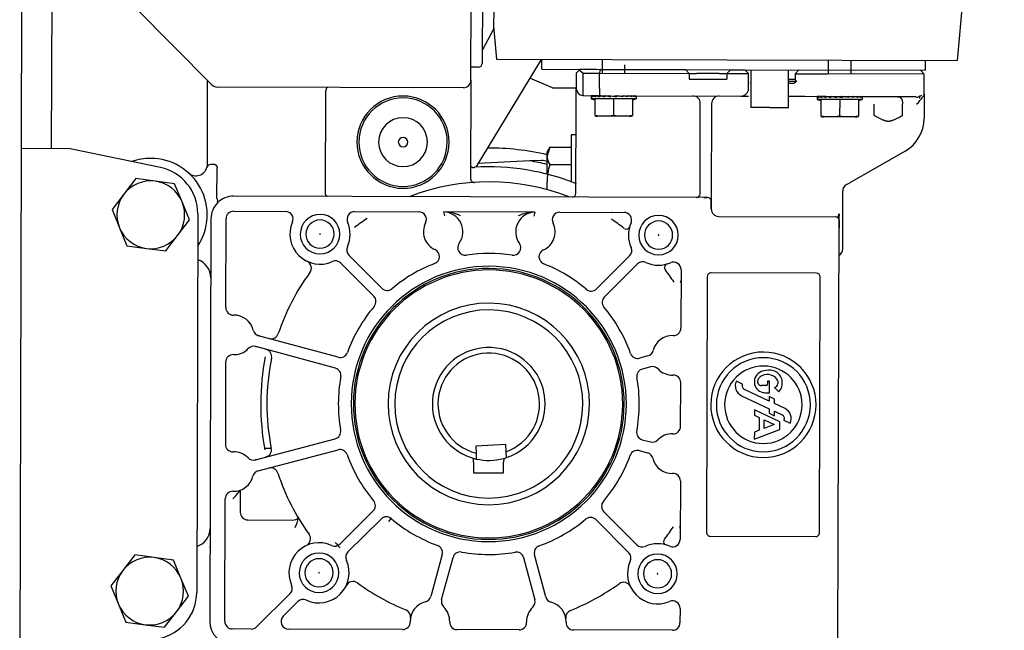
# Model space of a CAD drawing. Header units: centimetres. Extents: x 0 to 55409, y -2708 to 14680.
# Tile 201 of 215: x 53626 to 53652, y 4533 to 4550. Entities that reach past the tile are written whole.
import ezdxf

# ---------------------------------------------------------------- set-up
doc = ezdxf.new("R2010")
doc.units = ezdxf.units.CM
doc.header["$LTSCALE"] = 0.01
doc.layers.add('A-konstrukcja', color=7, linetype='Continuous')

# ---------------------------------------------------------------- blocks, each defined once
blk = doc.blocks.new('A$7E8814B2933187')
at = {"color": 7, "linetype": 'Continuous'}
for p, q in [((366.865, -224.999), (231.866, -224.601)), ((366.827, -237.999), (366.865, -224.999)), ((447.865, -225.237), (366.865, -224.999)), ((447.842, -233.237), (366.842, -232.999)), ((361.811, -262.005), (366.827, -237.999)), ((245.828, -250.835), (241.025, -252.819)), ((250.63, -248.85), (245.828, -250.835)), ((254.75, -252.017), (250.63, -248.85)), ((345.827, -251.129), (341.025, -253.113)), ((350.63, -249.145), (345.827, -251.129)), ((354.749, -252.312), (350.63, -249.145)), ((241.025, -252.819), (240.342, -257.97)), ((258.869, -255.184), (254.75, -252.017)), ((341.025, -253.113), (340.342, -258.264)), ((358.869, -255.479), (354.749, -252.312)), ((258.186, -260.335), (258.869, -255.184)), ((358.186, -260.63), (358.869, -255.479)), ((404.448, -255.195), (383.802, -275.72)), ((240.342, -257.97), (239.66, -263.121)), ((340.342, -258.264), (339.659, -263.415)), ((257.503, -265.487), (258.186, -260.335)), ((357.503, -265.781), (358.186, -260.63)), ((239.66, -263.121), (243.779, -266.288)), ((339.659, -263.415), (343.779, -266.582)), ((243.779, -266.288), (247.899, -269.455)), ((252.701, -267.471), (257.503, -265.487)), ((343.779, -266.582), (347.898, -269.749)), ((352.701, -267.765), (357.503, -265.781)), ((247.899, -269.455), (252.701, -267.471)), ((347.898, -269.749), (352.701, -267.765)), ((349.538, -271.948), (248.916, -271.652)), ((362.124, -274.485), (384.977, -274.552)), ((348.217, -275.444), (241.217, -275.13)), ((260.977, -275.071), (260.977, -275.188)), ((336.986, -275.411), (336.986, -275.393)), ((353.639, -277.038), (361.629, -277.061)), ((362.63, -276.486), (362.634, -275.359)), ((383.02, -342.547), (383.212, -277.132)), ((241.206, -279.13), (273.806, -279.226)), ((310.113, -279.332), (288.298, -279.268)), ((324.605, -279.375), (348.205, -279.444)), ((239.185, -286.174), (239.2, -281.124)), ((350.199, -281.45), (350.159, -295.285)), ((353.83, -407.461), (354.199, -281.462)), ((268.188, -285.209), (268.153, -297.209)), ((276.091, -283.232), (270.194, -283.215)), ((248.592, -296.467), (239.767, -287.59)), ((284.121, -287.251), (289.736, -308.457)), ((308.503, -308.512), (314.243, -287.339)), ((281.221, -288.019), (286.836, -309.225)), ((287.17, -291.43), (287.175, -289.719)), ((311.399, -309.297), (317.139, -288.124)), ((242.574, -294.67), (246.464, -298.582)), ((239.067, -326.404), (239.156, -296.074)), ((254.132, -304.168), (254.061, -304.168)), ((254.132, -304.168), (254.204, -304.168)), ((344.132, -304.432), (344.06, -304.432)), ((344.132, -304.432), (344.203, -304.432)), ((355.128, -305.887), (382.128, -305.966)), ((270.556, -318.561), (261.8, -309.754)), ((336.431, -309.973), (327.624, -318.728)), ((259.673, -311.869), (268.428, -320.676)), ((263.793, -311.758), (263.654, -311.618)), ((329.739, -320.856), (338.546, -312.1)), ((336.542, -314.093), (336.682, -313.954)), ((350.105, -313.615), (350.055, -330.71)), ((267.771, -322.734), (268.533, -323.382)), ((258.997, -336.901), (247.816, -333.87)), ((249.739, -334.391), (249.549, -334.34)), ((247.031, -336.766), (258.212, -339.797)), ((349.014, -337.608), (350.035, -337.337)), ((349.964, -361.562), (350.035, -337.337)), ((238.976, -357.352), (239.024, -340.896)), ((280.712, -345.246), (280.688, -353.246)), ((283.52, -345.255), (280.712, -345.246)), ((283.52, -345.255), (284.555, -345.258)), ((385.014, -344.552), (358.881, -344.476)), ((385.014, -344.552), (414.514, -344.639)), ((388.508, -346.563), (388.514, -344.563)), ((285.933, -345.907), (284.372, -345.98)), ((287.825, -345.819), (285.933, -345.907)), ((288.199, -353.81), (287.825, -345.819)), ((390.56, -363.214), (361.907, -345.873)), ((363.581, -360.231), (362.939, -346.497)), ((391.005, -347.57), (389.505, -347.566)), ((412.505, -347.633), (391.005, -347.57)), ((393.214, -347.69), (398.497, -350.592)), ((399.427, -350.595), (390.594, -351.341)), ((404.497, -350.61), (398.497, -350.592)), ((280.688, -353.246), (283.496, -353.255)), ((284.531, -353.258), (283.496, -353.255)), ((390.594, -351.341), (390.235, -473.796)), ((284.746, -353.971), (286.307, -353.898)), ((286.307, -353.898), (288.199, -353.81)), ((258.157, -358.564), (246.959, -361.529)), ((363.73, -363.409), (363.581, -360.231)), ((383, -366.2), (385.588, -360.206)), ((247.726, -364.429), (258.925, -361.464)), ((349.964, -361.562), (348.944, -361.286)), ((387.959, -363.404), (387.913, -379.198)), ((387.959, -363.404), (390.559, -363.412)), ((355.928, -364.8), (358, -364.8)), ((360.063, -364.8), (364.928, -364.8)), ((362.619, -365.515), (362.619, -371.2)), ((364.928, -364.8), (366, -364.8)), ((367.238, -365.515), (364.928, -364.8)), ((367.238, -365.515), (366, -364.8)), ((367.238, -365.515), (367.238, -371.2)), ((383, -366.2), (383, -372.547)), ((349.945, -368.189), (349.895, -385.284)), ((370.5, -371.2), (358, -371.2)), ((370.5, -372.51), (370.5, -371.2)), ((238.856, -398.124), (238.934, -371.844)), ((354.932, -372.464), (379.059, -372.535)), ((379.059, -372.535), (382.932, -372.546)), ((386.932, -372.558), (382.932, -372.546)), ((386.927, -374.337), (387.661, -373.313)), ((387.595, -373.225), (386.932, -372.558)), ((387.595, -373.225), (387.684, -373.314)), ((387.595, -373.225), (387.661, -373.313)), ((387.661, -373.313), (387.684, -373.314)), ((387.684, -373.314), (387.929, -373.561)), ((387.916, -377.941), (387.929, -373.561)), ((380.121, -376.486), (379.85, -377.485)), ((380.103, -382.486), (380.121, -376.486)), ((380.78, -376.488), (380.121, -376.486)), ((380.896, -376.95), (380.915, -376.542)), ((380.926, -374.541), (380.914, -378.822)), ((380.915, -376.542), (380.915, -376.538)), ((386.927, -374.337), (380.939, -374.32)), ((386.927, -374.337), (386.914, -378.778)), ((268.261, -377.744), (259.454, -386.5)), ((338.327, -386.731), (329.572, -377.924)), ((375.415, -386.722), (375.44, -378.222)), ((380.057, -377.486), (375.719, -377.473)), ((380.042, -382.486), (380.057, -377.486)), ((380.913, -379.129), (380.804, -416.342)), ((380.82, -380.188), (380.908, -378.848)), ((380.852, -378.838), (380.911, -377.738)), ((380.912, -379.46), (380.868, -379.46)), ((380.876, -377.733), (380.914, -376.951)), ((380.912, -379.239), (380.882, -379.238)), ((380.906, -378.848), (380.908, -378.824)), ((380.91, -377.738), (380.911, -377.719)), ((380.913, -376.951), (380.914, -376.939)), ((380.913, -379.129), (380.914, -378.822)), ((382.914, -378.767), (386.914, -378.778)), ((386.914, -378.778), (386.844, -402.558)), ((386.912, -379.506), (390.512, -379.517)), ((387.635, -378.787), (386.914, -378.778)), ((387.913, -379.198), (387.847, -401.561)), ((261.569, -388.627), (270.376, -379.872)), ((327.444, -380.039), (336.2, -388.846)), ((380.9, -381.721), (380.631, -383.224)), ((380.841, -381.234), (380.757, -381.687)), ((380.782, -381.531), (380.904, -380.207)), ((380.782, -381.531), (380.841, -381.234)), ((380.845, -379.888), (380.838, -379.916)), ((380.839, -379.907), (380.845, -379.888)), ((380.904, -382.061), (380.839, -382.06)), ((380.907, -381.234), (380.841, -381.234)), ((380.911, -379.888), (380.845, -379.888)), ((380.909, -380.493), (380.878, -380.493)), ((380.042, -382.486), (375.705, -382.473)), ((380.028, -387.486), (380.042, -382.486)), ((380.085, -388.486), (380.103, -382.486)), ((380.895, -383.287), (380.631, -383.224)), ((380.753, -384.069), (380.775, -384.074)), ((380.775, -384.074), (380.834, -383.743)), ((380.775, -384.074), (380.89, -384.799)), ((380.777, -383.259), (380.836, -382.916)), ((380.899, -383.743), (380.834, -383.743)), ((380.902, -382.916), (380.836, -382.916)), ((380.897, -384.484), (380.84, -384.484)), ((334.207, -386.842), (334.346, -386.982)), ((380.809, -385.216), (380.887, -386.153)), ((380.833, -386.389), (380.883, -387.258)), ((380.895, -385.089), (380.834, -385.089)), ((380.894, -385.517), (380.834, -385.517)), ((380.841, -386.354), (380.883, -387.239)), ((380.849, -387.372), (380.881, -388.038)), ((380.893, -385.738), (380.852, -385.738)), ((380.853, -387.361), (380.881, -388.026)), ((380.863, -385.738), (380.887, -386.129)), ((386.894, -385.506), (389.073, -385.512)), ((286.601, -389.303), (286.008, -391.491)), ((311.744, -391.566), (311.164, -389.375)), ((380.028, -387.486), (375.69, -387.473)), ((379.82, -387.485), (380.085, -388.486)), ((380.745, -388.488), (380.085, -388.486)), ((380.864, -388.073), (380.88, -388.439)), ((380.865, -388.072), (380.88, -388.435)), ((289.497, -390.088), (288.903, -392.276)), ((308.844, -392.334), (308.264, -390.143)), ((253.868, -394.168), (253.797, -394.168)), ((253.868, -394.168), (253.94, -394.168)), ((343.868, -394.432), (343.796, -394.432)), ((343.868, -394.432), (343.939, -394.432)), ((244.685, -400.141), (240.851, -400.13)), ((278.542, -400.24), (263.016, -400.195)), ((293.034, -400.283), (304.667, -400.317)), ((334.685, -400.405), (319.158, -400.359)), ((385.344, -402.554), (385.315, -412.554)), ((386.844, -402.558), (385.344, -402.554)), ((386.844, -402.558), (386.838, -404.558)), ((387.847, -401.561), (386.844, -402.558)), ((387.847, -401.561), (387.812, -413.561)), ((354.835, -405.464), (378.835, -405.535)), ((386.821, -410.558), (386.838, -404.558)), ((263.827, -408.197), (263.745, -436.197)), ((332.83, -407.4), (264.83, -407.2)), ((353.832, -406.461), (353.83, -407.461)), ((333.745, -436.402), (333.827, -408.402)), ((348.821, -410.446), (348.73, -441.446)), ((352.827, -408.458), (350.827, -408.452)), ((350.827, -408.452), (352.827, -408.458)), ((378.826, -408.535), (352.827, -408.458)), ((386.821, -410.558), (386.815, -412.558)), ((386.815, -412.558), (385.315, -412.554)), ((386.815, -412.558), (386.803, -416.511)), ((386.815, -412.558), (387.812, -413.561)), ((387.812, -413.561), (387.803, -416.438)), ((304.295, -416.784), (305.074, -415.127)), ((301.179, -416.501), (297.737, -423.827)), ((299.757, -423.833), (302.836, -417.279)), ((380.804, -416.342), (380.798, -418.358)), ((382.798, -418.348), (386.798, -418.36)), ((384.298, -418.353), (384.297, -418.542)), ((386.803, -416.511), (386.798, -418.36)), ((386.798, -418.36), (387.801, -417.363)), ((387.801, -417.363), (387.66, -465.404)), ((387.803, -416.438), (387.801, -417.363)), ((291.536, -419.898), (289.633, -419.893)), ((289.633, -419.893), (292.168, -426.65)), ((292.028, -421.21), (291.536, -419.898)), ((295.382, -421.22), (292.028, -421.21)), ((294.275, -426.656), (297.443, -419.916)), ((295.997, -419.911), (295.382, -421.22)), ((297.443, -419.916), (295.997, -419.911)), ((377.781, -423.97), (377.796, -418.971)), ((387.796, -419), (377.796, -418.971)), ((292.52, -422.521), (294.768, -422.528)), ((293.52, -425.184), (292.52, -422.521)), ((294.768, -422.528), (293.52, -425.184)), ((296.513, -423.823), (295.846, -425.241)), ((297.737, -423.827), (296.513, -423.823)), ((300.981, -423.836), (299.757, -423.833)), ((300.315, -425.254), (300.981, -423.836)), ((301.984, -422.769), (301.981, -423.909)), ((301.981, -423.909), (305.031, -423.918)), ((303.904, -423.025), (303.907, -421.814)), ((305.033, -423.388), (304.263, -423.386)), ((305.031, -423.918), (305.033, -423.388)), ((377.781, -423.97), (377.767, -428.97)), ((292.168, -426.65), (294.275, -426.656)), ((295.846, -425.241), (297.071, -425.245)), ((297.071, -425.245), (296.117, -427.274)), ((297.774, -428.052), (299.09, -425.251)), ((299.09, -425.251), (300.315, -425.254)), ((303.347, -425.292), (302.226, -426.406)), ((294.658, -427.77), (293.88, -429.426)), ((377.767, -428.97), (387.766, -429)), ((380.766, -428.979), (380.754, -433.343)), ((384.266, -428.99), (384.264, -429.723)), ((384.766, -428.991), (384.76, -431.211)), ((385.266, -428.992), (385.261, -430.721)), ((386.761, -430.725), (385.226, -430.721)), ((386.761, -431.006), (386.744, -436.514)), ((386.761, -431.006), (386.761, -430.725)), ((387.758, -431.728), (386.761, -430.725)), ((380.754, -433.343), (380.739, -438.309)), ((379.944, -436.59), (379.673, -437.589)), ((379.927, -442.59), (379.944, -436.59)), ((380.604, -436.592), (379.944, -436.59)), ((380.699, -437.836), (380.737, -437.055)), ((380.719, -437.053), (380.738, -436.646)), ((380.737, -437.055), (380.737, -437.043)), ((380.738, -436.646), (380.738, -436.642)), ((386.744, -436.514), (386.736, -439.347)), ((264.742, -437.2), (332.742, -437.399)), ((375.239, -446.826), (375.263, -438.326)), ((379.881, -437.59), (375.543, -437.577)), ((379.866, -442.59), (379.881, -437.59)), ((380.644, -440.292), (380.732, -438.952)), ((380.739, -438.309), (380.667, -462.919)), ((380.676, -438.941), (380.735, -437.842)), ((380.735, -439.564), (380.692, -439.564)), ((380.736, -439.342), (380.706, -439.342)), ((380.729, -438.952), (380.732, -438.927)), ((380.734, -437.842), (380.735, -437.823)), ((386.661, -465.058), (386.736, -439.347)), ((386.735, -439.61), (390.335, -439.62)), ((235.727, -442.115), (347.727, -442.443)), ((380.723, -441.825), (380.454, -443.327)), ((380.665, -441.338), (380.581, -441.79)), ((380.606, -441.634), (380.728, -440.311)), ((380.606, -441.634), (380.665, -441.338)), ((380.662, -440.01), (380.669, -439.991)), ((380.669, -439.991), (380.662, -440.02)), ((380.728, -442.164), (380.662, -442.164)), ((380.73, -441.338), (380.665, -441.338)), ((380.734, -439.992), (380.669, -439.991)), ((380.732, -440.597), (380.701, -440.597)), ((340.224, -443.421), (355.556, -443.466)), ((347.727, -442.443), (345.727, -442.438)), ((347.727, -442.443), (347.82, -442.444)), ((347.88, -442.444), (349.103, -442.447)), ((348.64, -442.446), (349.397, -442.448)), ((357.273, -444.428), (357.766, -445.287)), ((379.866, -442.59), (375.528, -442.577)), ((379.851, -447.59), (379.866, -442.59)), ((379.909, -448.59), (379.927, -442.59)), ((380.719, -443.391), (380.454, -443.327)), ((380.576, -444.172), (380.598, -444.178)), ((380.598, -444.178), (380.657, -443.847)), ((380.598, -444.178), (380.714, -444.903)), ((380.601, -443.363), (380.66, -443.02)), ((380.723, -443.847), (380.657, -443.847)), ((380.725, -443.02), (380.66, -443.02)), ((380.721, -444.588), (380.664, -444.588)), ((366.202, -459.998), (357.766, -445.287)), ((379.851, -447.59), (375.514, -447.577)), ((379.644, -447.589), (379.909, -448.59)), ((380.632, -445.32), (380.71, -446.257)), ((380.656, -446.493), (380.707, -447.362)), ((380.718, -445.621), (380.657, -445.621)), ((380.719, -445.193), (380.658, -445.193)), ((380.665, -446.457), (380.707, -447.343)), ((380.673, -447.475), (380.705, -448.142)), ((380.717, -445.842), (380.676, -445.842)), ((380.676, -447.465), (380.705, -448.13)), ((380.687, -445.842), (380.71, -446.232)), ((386.718, -445.61), (390.318, -445.62)), ((380.568, -448.592), (379.909, -448.59)), ((380.688, -448.177), (380.703, -448.543)), ((380.689, -448.175), (380.703, -448.539)), ((375.7, -451.764), (378.7, -451.772)), ((375.678, -459.288), (378.678, -459.296)), ((380.661, -465.04), (374.847, -465.023)), ((380.661, -465.04), (380.662, -464.657)), ((380.661, -465.04), (386.661, -465.058)), ((386.661, -465.058), (387.664, -464.061)), ((387.66, -465.404), (390.26, -465.411)), ((428.625, -477.268), (390.235, -473.796))]:
    blk.add_line(p, q, dxfattribs=at)
for centre, radius, start, end in [((249.264, -259.153), 9, 112.44828, 172.44828), ((249.264, -259.153), 9, 52.44828, 112.44828), ((349.264, -259.447), 9, 112.44828, 172.44828), ((349.264, -259.447), 9, 52.44828, 112.44828), ((249.264, -259.153), 9, 352.44828, 52.44828), ((349.264, -259.447), 9, 352.44828, 52.44828), ((349.264, -259.447), 15, 0, 19.58519), ((249.264, -259.153), 9, 172.44828, 232.44828), ((349.264, -259.447), 9, 172.44828, 232.44828), ((248.953, -259.152), 12.5, 191.46491, 269.83128), ((249.264, -259.153), 9, 292.44828, 352.44828), ((349.264, -259.447), 15, 236.27397, 0), ((349.264, -259.447), 9, 292.44828, 352.44828), ((349.575, -259.448), 12.5, 269.83128, 348.19764), ((249.264, -259.153), 9, 232.44828, 292.44828), ((349.264, -259.447), 9, 232.44828, 292.44828), ((362.645, -271.486), 3, 138.02152, 255.35433), ((265.935, -270.203), 5, 197.27905, 269.83185), ((332.528, -270.398), 5, 269.83184, 342.37564), ((361.634, -275.356), 1, 359.83184, 75.35433), ((241.2, -281.13), 6, 89.83184, 179.83184), ((348.199, -281.444), 6, 359.83184, 89.83184), ((353.57, -278.596), 1.56, 87.46386, 112.86602), ((385.212, -277.138), 2, 134.83184, 179.83184), ((241.2, -281.13), 2, 89.83184, 179.83184), ((273.8, -281.226), 2, 357.85573, 89.83184), ((288.292, -281.268), 2, 89.83184, 181.80795), ((310.107, -281.332), 2, 357.85573, 89.83184), ((324.599, -281.375), 2, 89.83184, 181.80795), ((348.199, -281.444), 2, 359.83184, 89.83184), ((285.69, -269.967), 16.374, 223.4377, 234.10756), ((281.045, -281.497), 5.25, 177.85573, 255.96611), ((281.045, -281.497), 5.25, 313.69757, 1.80795), ((317.352, -281.604), 5.25, 177.85573, 225.96611), ((317.352, -281.604), 5.25, 283.69757, 1.80795), ((270.188, -285.215), 2, 89.83184, 179.83184), ((286.054, -286.739), 2, 133.69757, 194.83184), ((241.185, -286.18), 2, 179.83184, 224.83184), ((279.287, -288.531), 2, 14.83184, 75.96611), ((312.313, -286.816), 2, 344.83184, 45.96611), ((319.069, -288.647), 2, 103.69757, 164.83184), ((286.794, -289.534), 2, 194.83184, 281.54257), ((298.974, -358.226), 69.551, 79.57763, 100.08605), ((299, -349.3), 59, 78.12111, 101.54257), ((299, -349.3), 59, 78.12111, 101.54257), ((311.556, -289.606), 2, 258.12111, 344.83184), ((280.027, -291.326), 2, 288.12111, 14.83184), ((318.313, -291.438), 2, 164.83184, 251.54257), ((241.156, -296.08), 2, 44.83184, 179.83184), ((299, -349.3), 59, 108.12111, 125.95321), ((299, -349.3), 59, 53.71047, 71.54257), ((348.159, -295.279), 2, 246.25366, 359.83184), ((250.01, -295.057), 2, 224.83184, 294.34452), ((254.132, -304.168), 8, 335.31915, 114.34452), ((270.098, -289.683), 9.061, 244.55808, 261.4589), ((270.153, -297.215), 2, 179.83184, 225.57001), ((344.132, -304.432), 8, 66.25366, 204.34452), ((254.132, -304.168), 8, 155.31915, 294.34452), ((245.046, -299.992), 2, 335.31915, 44.83184), ((254.132, -304.168), 5.25, 359.83184, 179.83184), ((254.132, -304.168), 3.75, 359.83184, 179.83184), ((263.185, -299.921), 2, 205.13434, 305.95321), ((335.104, -300.132), 2, 233.71047, 334.52934), ((344.132, -304.432), 5.25, 359.83184, 179.83184), ((344.132, -304.432), 3.75, 359.83184, 179.83184), ((254.132, -304.168), 5.25, 179.83184, 359.83184), ((254.132, -304.168), 3.75, 179.83184, 359.83184), ((254.132, -304.168), 0.0714, 359.83184, 179.83184), ((254.132, -304.168), 0.0714, 179.83184, 359.83184), ((344.132, -304.432), 5.25, 179.83184, 359.83184), ((344.132, -304.432), 3.75, 179.83184, 359.83184), ((344.132, -304.432), 0.0714, 359.83184, 179.83184), ((344.132, -304.432), 0.0714, 179.83184, 359.83184), ((299, -349.3), 55, 132.04548, 134.09002), ((263.219, -308.344), 2, 155.31915, 224.83184), ((291.669, -307.945), 2, 194.83184, 280.05165), ((306.573, -307.988), 2, 259.61203, 344.83184), ((335.021, -308.554), 2, 314.83184, 24.34452), ((249.832, -313.196), 2, 323.71047, 64.52934), ((258.254, -313.279), 2, 44.83184, 114.34452), ((284.903, -309.737), 2, 289.61203, 14.83184), ((299, -349.3), 40, 79.61203, 100.05165), ((313.329, -309.82), 2, 164.83184, 250.05165), ((299, -349.3), 36.577, 89.83184, 269.83184), ((299, -349.3), 36, 359.83184, 179.83184), ((299, -349.3), 35.6, 359.83184, 179.83184), ((299, -349.3), 40, 109.61203, 130.05165), ((299, -349.3), 36.577, 269.83184, 89.83184), ((299, -349.3), 40, 49.61203, 70.05165), ((339.956, -313.519), 2, 65.31915, 134.83184), ((344.132, -304.432), 8, 245.31915, 293.41002), ((299, -349.3), 58.936, 33.25154, 37.22772), ((348.105, -313.609), 2, 359.83184, 113.41002), ((299, -349.3), 59, 143.71047, 158.04633), ((368.567, -326.504), 12.25, 359.83184, 179.83184), ((368.567, -326.504), 11.75, 359.83184, 179.83184), ((271.974, -317.15), 2, 224.83184, 310.05165), ((326.214, -317.31), 2, 229.61203, 314.83184), ((267.01, -322.086), 2, 319.61203, 44.83184), ((331.15, -322.274), 2, 134.83184, 220.05165), ((368.567, -326.504), 6.5, 359.83184, 179.83184), ((299, -349.3), 40, 139.61203, 160.05165), ((299, -349.3), 26.783, 359.83184, 179.83184), ((299, -349.3), 25, 359.83184, 179.83184), ((299, -349.3), 40, 21.10086, 40.05165), ((241.067, -326.41), 2, 179.83184, 271.80795), ((368.567, -326.504), 12.25, 179.83184, 359.83184), ((368.567, -326.504), 11.75, 179.83184, 359.83184), ((368.567, -326.504), 6.5, 179.83184, 359.83184), ((368.567, -326.504), 1.25, 359.83184, 179.83184), ((368.567, -326.504), 1.25, 179.83184, 359.83184), ((241.296, -333.657), 5.25, 13.69757, 91.80795), ((242.423, -326.495), 2, 261.05192, 338.04633), ((299, -349.3), 59, 338.61277, 21.05091), ((248.339, -331.94), 2, 193.69757, 254.83184), ((344.786, -337.176), 5.25, 63.19872, 155.59049), ((348.055, -330.704), 2, 243.19872, 359.83184), ((299, -349.3), 15, 198.14501, 167.21299), ((338.184, -334.18), 2, 201.10086, 335.59049), ((241.296, -333.657), 5.25, 267.85573, 315.96611), ((246.508, -338.696), 2, 74.83184, 135.96611), ((259.52, -334.971), 2, 254.83184, 340.05165), ((299, -349.3), 13.5, 199.91429, 165.44372), ((344.786, -337.176), 5.25, 234.07319, 358.23691), ((338.625, -337.065), 11.412, 335.64956, 358.63242), ((241.024, -340.901), 2, 87.85573, 179.83184), ((257.688, -341.727), 2, 349.61203, 74.83184), ((299, -349.3), 40, 169.61203, 190.05165), ((340.532, -343.046), 2, 54.07319, 188.56282), ((385.02, -342.552), 2, 179.83184, 269.83184), ((299, -349.3), 40, 351.10086, 8.56282), ((358.878, -345.476), 1, 89.83184, 183.6544), ((362.886, -345.487), 1, 179.83184, 183.41516), ((299, -349.3), 15, 167.21299, 195.12328), ((299, -349.3), 63, 338.28843, 3.41516), ((389.508, -346.566), 1, 179.83184, 269.83184), ((393.406, -347.34), 0.4, 216.24709, 241.22136), ((299, -349.3), 36, 179.83184, 359.83184), ((299, -349.3), 35.6, 179.83184, 359.83184), ((299, -349.3), 26.783, 179.83184, 359.83184), ((299, -349.3), 25, 179.83184, 359.83184), ((299, -349.3), 68, 346.82411, 0.29087), ((299, -349.3), 15, 195.29785, 198.14501), ((340.494, -355.797), 2, 171.10086, 305.59049), ((240.976, -357.358), 2, 179.83184, 271.80795), ((257.645, -356.631), 2, 284.83184, 10.05165), ((344.714, -361.693), 5.25, 1.42677, 125.59049), ((338.553, -361.767), 11.412, 1.03126, 24.01412), ((241.205, -364.605), 5.25, 43.69757, 91.80795), ((246.447, -359.596), 2, 223.69757, 284.83184), ((299, -349.3), 65.5, 346.31161, 350.39345), ((259.437, -363.397), 2, 19.61203, 104.83184), ((299, -349.3), 40, 199.61203, 220.05165), ((338.094, -364.65), 2, 24.07319, 158.56282), ((344.714, -361.693), 5.25, 204.07319, 296.46496), ((299, -349.3), 66.25, 346.46954, 347.7038), ((241.205, -364.605), 5.25, 267.85573, 345.96611), ((248.238, -366.363), 2, 104.83184, 165.96611), ((299, -349.3), 40, 319.61203, 338.56282), ((347.945, -368.183), 2, 359.83184, 116.46496), ((365.059, -369.313), 4.515, 91.66424, 122.72001), ((240.934, -371.849), 2, 87.85573, 179.83184), ((242.29, -371.773), 2, 21.61735, 98.61176), ((299, -349.3), 59, 201.61734, 215.95321), ((354.935, -371.464), 1, 179.83184, 269.83184), ((382.926, -374.546), 2, 89.83184, 173.48829), ((266.85, -376.326), 2, 314.83184, 40.05165), ((330.99, -376.514), 2, 139.61203, 224.83184), ((382.926, -374.546), 2, 173.48829, 179.83184), ((271.786, -381.29), 2, 49.61203, 134.83184), ((326.026, -381.45), 2, 44.83184, 130.05165), ((403.103, -382.554), 28, 169.54528, 171.10141), ((381.945, -379.134), 1.032, 159.62443, 179.71096), ((382.314, -468.01), 89.246, 89.61456, 90.85784), ((96.982, -575.371), 350.89, 33.99156, 34.07256), ((299, -349.3), 40, 229.61203, 250.05165), ((299, -349.3), 40, 289.61203, 310.05165), ((299, -349.3), 58.936, 322.4684, 326.35703), ((249.621, -385.115), 2, 295.13434, 35.95321), ((253.868, -394.168), 8, 65.31915, 203.41002), ((258.044, -385.081), 2, 245.31915, 314.83184), ((284.671, -388.78), 2, 344.83184, 70.05165), ((313.097, -388.863), 2, 109.61203, 194.83184), ((339.746, -385.321), 2, 224.83184, 294.34452), ((343.868, -394.432), 8, 66.25366, 114.34452), ((346.41, -385.853), 0.945, 229.22388, 255.6138), ((347.895, -385.279), 2, 246.25366, 359.83184), ((403.103, -382.554), 28, 188.56226, 190.1184), ((253.868, -394.168), 5.25, 359.83184, 179.83184), ((262.979, -390.046), 2, 134.83184, 204.34452), ((291.427, -390.612), 2, 79.61203, 164.83184), ((299, -349.3), 40, 259.61203, 280.05165), ((306.331, -390.655), 2, 14.83184, 100.05165), ((334.781, -390.256), 2, 335.31915, 44.83184), ((343.868, -394.432), 5.25, 359.83184, 179.83184), ((253.868, -394.168), 3.75, 359.83184, 179.83184), ((253.868, -394.168), 8, 336.25366, 24.34452), ((284.078, -390.968), 2, 283.69757, 344.83184), ((290.834, -392.799), 2, 164.83184, 225.96611), ((306.911, -392.846), 2, 313.69757, 14.83184), ((313.677, -391.055), 2, 194.83184, 255.96611), ((343.868, -394.432), 8, 155.31915, 203.41002), ((343.868, -394.432), 3.75, 359.83184, 179.83184), ((253.868, -394.168), 5.25, 179.83184, 359.83184), ((253.868, -394.168), 3.75, 179.83184, 359.83184), ((253.868, -394.168), 0.0714, 359.83184, 179.83184), ((253.868, -394.168), 0.0714, 179.83184, 359.83184), ((285.794, -398.011), 5.25, 103.69757, 181.80795), ((285.794, -398.011), 5.25, 357.85573, 45.96611), ((311.919, -398.088), 5.25, 133.69757, 181.80795), ((311.919, -398.088), 5.25, 357.85573, 75.96611), ((343.868, -394.432), 5.25, 179.83184, 359.83184), ((343.868, -394.432), 3.75, 179.83184, 359.83184), ((343.868, -394.432), 0.0714, 359.83184, 179.83184), ((343.868, -394.432), 0.0714, 179.83184, 359.83184), ((244.691, -398.141), 2, 269.83184, 23.41002), ((263.021, -398.195), 2, 156.25366, 269.83184), ((262.447, -396.71), 0.945, 139.22388, 165.6138), ((299, -349.3), 58.936, 232.4684, 236.35704), ((299, -349.3), 58.936, 303.30664, 307.19528), ((334.691, -398.405), 2, 269.83184, 23.41002), ((335.274, -396.924), 0.945, 14.04988, 40.4398), ((240.856, -398.13), 2, 179.83184, 269.83184), ((278.548, -398.24), 2, 269.83184, 1.80795), ((293.039, -398.283), 2, 177.85573, 269.83184), ((304.673, -398.317), 2, 269.83184, 1.80795), ((319.164, -398.359), 2, 177.85573, 269.83184), ((354.838, -404.464), 1, 179.83184, 269.83184), ((378.841, -403.535), 2, 269.83184, 359.83184), ((264.827, -408.2), 1, 89.83184, 179.83184), ((298.786, -422.3), 14, 359.83184, 179.83184), ((332.827, -408.4), 1, 359.83184, 89.83184), ((352.83, -407.458), 1, 269.83184, 359.83184), ((298.786, -422.3), 12.5, 359.83184, 179.83184), ((350.821, -410.452), 2, 89.83184, 179.83184), ((378.821, -410.535), 2, 359.83184, 89.83184), ((298.786, -422.3), 10.295, 359.83184, 179.83184), ((303.804, -417.734), 2.9, 64.04153, 154.83184), ((303.804, -417.734), 1.07, 62.68944, 154.83184), ((382.804, -416.348), 2, 179.83184, 269.83184), ((304.883, -422.791), 2.9, 21.07955, 167.38362), ((304.977, -421.817), 1.07, 69.08684, 179.83184), ((304.705, -422.529), 1.832, 38.40779, 69.08684), ((303.633, -423.379), 3.2, 307.50958, 38.40779), ((298.786, -422.3), 14, 179.83184, 359.83184), ((298.786, -422.3), 12.5, 179.83184, 359.83184), ((298.786, -422.3), 10.295, 179.83184, 359.83184), ((304.824, -422.777), 2.84, 167.38362, 179.83184), ((304.264, -423.026), 0.36, 179.83184, 269.83184), ((301.981, -423.909), 6.01, 356.25496, 21.07955), ((304.601, -423.917), 3.44, 226.34816, 325.5378), ((304.699, -424.767), 1.45, 201.21751, 307.50958), ((304.865, -424.098), 3.12, 325.5378, 356.25496), ((295.149, -426.819), 2.9, 244.04153, 334.83184), ((295.149, -426.819), 1.07, 242.68944, 334.83184), ((385.754, -429.945), 1.536, 174.55744, 219.51212), ((386.155, -434.839), 4.21, 102.377, 112.10767), ((264.745, -436.2), 1, 179.83184, 269.83184), ((332.745, -436.399), 1, 269.83184, 359.83184), ((402.926, -442.657), 28, 169.54528, 171.10141), ((347.73, -441.443), 1, 269.83184, 359.83184), ((340.23, -441.421), 2, 209.83184, 269.83184), ((355.255, -445.633), 2.35, 30.82964, 84.9425), ((402.926, -442.657), 28, 188.56226, 190.1184), ((374.877, -455.023), 10, 209.83184, 269.83184), ((384.42, -458.004), 7.641, 221.1469, 240.53511), ((382.629, -462.99), 2.112, 179.83058, 222.48409), ((381.405, -462.187), 2.853, 254.85669, 269.99377), ((728.705, -869.748), 434.5, 116.38456, 169.85383), ((728.705, -869.748), 387.142, 90.5, 179)]:
    blk.add_arc(centre, radius, start, end, dxfattribs=at)
for centre, major_axis, ratio, start_param, end_param in [((286.054, -286.739), (-1.933, -0.512), 0.2737888, 0, 0.349114), ((312.313, -286.816), (1.93, -0.523), 0.2737888, 5.9340713, 6.2831853), ((286.794, -289.534), (-1.933, -0.512), 0.1044982, 0, 0.3728328), ((311.556, -289.606), (1.93, -0.523), 0.1044982, 5.9103525, 6.2831853), ((319.069, -288.647), (1.93, -0.523), 0.1638377, 3.1415927, 3.5298254), ((318.313, -291.438), (1.93, -0.523), 0.0049178, 2.7778621, 3.1415927), ((380.762, -382.488), (0.299, 5.999), 0.1694362, 0.1414418, 0.3927042), ((380.762, -382.488), (-0.018, -6), 0.1757872, 3.1415927, 3.2645604), ((380.762, -382.488), (0.018, 6), 0.1757872, 6.1548907, 6.2831853), ((403.11, -380.054), (27.55, -0.081), 0.8660254, 3.0366175, 3.2465678), ((380.762, -382.488), (0.938, 5.997), 0.0858879, 0.9320769, 1.1833392), ((380.762, -382.488), (0.775, 5.997), 0.1223802, 0.6725492, 0.9238115), ((380.762, -382.488), (0.557, 5.998), 0.1510418, 0.4088914, 0.6601537), ((348.903, -382.301), (-1, 0.003), 0.8408107, 3.1415927, 3.6631068), ((380.762, -382.488), (1.038, 5.997), 0.0442196, 1.1882257, 1.439488), ((403.096, -385.054), (27.55, -0.081), 0.8660254, 3.0366175, 3.2465678), ((380.762, -382.488), (-1.038, -5.997), 0.0442196, 1.1935526, 1.4448149), ((346.407, -385.797), (0.282, 0.959), 0.9350208, 1.2227634, 2.7286906), ((380.762, -382.488), (-0.557, -5.998), 0.1510418, 0.4142183, 0.6654806), ((380.762, -382.488), (-0.775, -5.997), 0.1223802, 0.6778761, 0.9291384), ((380.762, -382.488), (-0.938, -5.997), 0.0858879, 0.9374038, 1.1886661), ((380.762, -382.488), (0.018, 6), 0.1757872, 3.0186249, 3.1415927), ((380.762, -382.488), (-0.299, -5.999), 0.1694362, 0.1467687, 0.398031), ((380.762, -382.488), (-0.018, -6), 0.1757872, 0, 0.1282946), ((262.503, -396.707), (0.959, -0.282), 0.9350208, 1.2227634, 2.7286906), ((335.218, -396.92), (-0.961, -0.276), 0.9350208, 3.5544948, 5.0604219), ((265.999, -399.203), (0.003, 1), 0.8408107, 3.1415927, 3.6631068), ((331.708, -399.396), (0.003, 1), 0.840811, 2.6200786, 3.1415927), ((380.586, -442.592), (0.557, 5.998), 0.1510418, 0.4088914, 0.6601537), ((380.586, -442.592), (0.299, 5.999), 0.1694362, 0.1414418, 0.3927042), ((380.586, -442.592), (-0.018, -6), 0.1757872, 3.1415927, 3.2645604), ((380.586, -442.592), (0.018, 6), 0.1757872, 6.1548907, 6.2831853), ((402.934, -440.157), (27.55, -0.081), 0.8660254, 3.0366175, 3.2465678), ((380.586, -442.592), (0.938, 5.997), 0.0858879, 0.9320769, 1.1833392), ((380.586, -442.592), (0.775, 5.997), 0.1223802, 0.6725492, 0.9238115), ((380.586, -442.592), (1.038, 5.997), 0.0442196, 1.1882257, 1.439488), ((402.919, -445.157), (27.55, -0.081), 0.8660254, 3.0366175, 3.2465678), ((380.586, -442.592), (-0.938, -5.997), 0.0858879, 0.9374038, 1.1886661), ((380.586, -442.592), (-1.038, -5.997), 0.0442196, 1.1935526, 1.4448149), ((380.586, -442.592), (-0.557, -5.998), 0.1510418, 0.4142183, 0.6654806), ((380.586, -442.592), (-0.775, -5.997), 0.1223802, 0.6778761, 0.9291384), ((380.586, -442.592), (-0.299, -5.999), 0.1694362, 0.1467687, 0.398031), ((380.586, -442.592), (0.018, 6), 0.1757872, 3.0186249, 3.1415927), ((380.586, -442.592), (-0.018, -6), 0.1757872, 0, 0.1282946)]:
    blk.add_ellipse(centre, major_axis=major_axis, ratio=ratio, start_param=start_param, end_param=end_param, dxfattribs=at)
for points, knots in [([(352.44, -277.199), (352.446, -277.205), (352.459, -277.217), (352.481, -277.231), (352.505, -277.242), (352.532, -277.251), (352.561, -277.257), (352.592, -277.261), (352.626, -277.261), (352.661, -277.259), (352.699, -277.254), (352.739, -277.245), (352.781, -277.234), (352.824, -277.22), (352.869, -277.203), (352.916, -277.183), (352.947, -277.167), (352.964, -277.159)], [0, 0, 0, 0, 0.0663746, 0.1328195, 0.1993234, 0.2658753, 0.3324653, 0.399085, 0.4657276, 0.5323892, 0.5990686, 0.6657685, 0.7324956, 0.7992618, 0.8660843, 0.9329869, 1, 1, 1, 1]), ([(362.63, -276.486), (362.63, -276.502), (362.628, -276.532), (362.617, -276.578), (362.599, -276.624), (362.574, -276.669), (362.542, -276.713), (362.505, -276.756), (362.461, -276.797), (362.413, -276.835), (362.36, -276.871), (362.303, -276.904), (362.243, -276.935), (362.18, -276.962), (362.115, -276.985), (362.048, -277.006), (361.98, -277.023), (361.911, -277.037), (361.841, -277.048), (361.771, -277.056), (361.7, -277.06), (361.652, -277.061), (361.629, -277.061)], [0, 0, 0, 0, 0.0569456, 0.1140628, 0.1711512, 0.2279558, 0.2842499, 0.3398301, 0.3944561, 0.4479961, 0.5002941, 0.5512731, 0.6009155, 0.6491941, 0.696213, 0.7420028, 0.7867523, 0.8305358, 0.8735961, 0.9160416, 0.9581314, 1, 1, 1, 1]), ([(354.126, -306.428), (354.126, -306.419), (354.127, -306.4), (354.131, -306.373), (354.138, -306.345), (354.148, -306.317), (354.16, -306.289), (354.175, -306.262), (354.193, -306.234), (354.214, -306.208), (354.238, -306.181), (354.264, -306.155), (354.293, -306.13), (354.325, -306.106), (354.359, -306.082), (354.396, -306.059), (354.435, -306.038), (354.477, -306.017), (354.521, -305.998), (354.567, -305.98), (354.616, -305.963), (354.667, -305.947), (354.719, -305.933), (354.773, -305.921), (354.829, -305.911), (354.887, -305.902), (354.946, -305.895), (355.005, -305.89), (355.066, -305.887), (355.107, -305.887), (355.128, -305.887)], [0, 0, 0, 0, 0.0350738, 0.0702984, 0.1056546, 0.1411234, 0.1766858, 0.2123236, 0.2480189, 0.2837553, 0.3195173, 0.3552909, 0.3910639, 0.4268259, 0.4625689, 0.4982869, 0.533977, 0.5696386, 0.6052747, 0.6408912, 0.6764976, 0.712107, 0.7477366, 0.7834073, 0.8191444, 0.854977, 0.890939, 0.9270681, 0.9634064, 1, 1, 1, 1]), ([(383.126, -306.513), (383.126, -306.504), (383.125, -306.486), (383.121, -306.458), (383.114, -306.43), (383.105, -306.402), (383.093, -306.374), (383.078, -306.346), (383.06, -306.319), (383.039, -306.292), (383.016, -306.266), (382.99, -306.24), (382.961, -306.214), (382.929, -306.19), (382.895, -306.166), (382.858, -306.143), (382.819, -306.121), (382.777, -306.1), (382.733, -306.081), (382.687, -306.062), (382.639, -306.045), (382.588, -306.029), (382.536, -306.015), (382.482, -306.003), (382.426, -305.992), (382.368, -305.983), (382.31, -305.975), (382.25, -305.97), (382.189, -305.967), (382.148, -305.966), (382.128, -305.966)], [0, 0, 0, 0, 0.0350738, 0.0702984, 0.1056546, 0.1411234, 0.1766858, 0.2123236, 0.2480189, 0.2837553, 0.3195173, 0.3552909, 0.3910639, 0.4268259, 0.4625689, 0.4982869, 0.533977, 0.5696386, 0.6052747, 0.6408912, 0.6764975, 0.712107, 0.7477366, 0.7834073, 0.8191444, 0.854977, 0.890939, 0.9270681, 0.9634064, 1, 1, 1, 1]), ([(361.817, -345.494), (361.784, -345.395), (361.729, -345.219), (361.828, -344.921), (362.01, -344.685), (362.166, -344.588), (362.262, -344.533)], [0, 0, 0, 0, 0.214835, 0.4489231, 0.7158505, 1, 1, 1, 1]), ([(362.226, -344.542), (362.228, -344.542), (362.3, -344.529), (362.446, -344.509), (362.665, -344.491), (362.814, -344.487), (362.889, -344.487)], [0.71743692, 0.71743692, 0.71743692, 0.71743692, 0.72031554, 0.81012677, 0.90404973, 1, 1, 1, 1]), ([(362.619, -365.515), (361.868, -365.298), (361.098, -365.116), (359.556, -364.867), (358.781, -364.8), (358, -364.8)], [0, 0, 0, 0, 0.5, 0.5, 1, 1, 1, 1]), ([(384.264, -429.723), (384.264, -429.725), (384.263, -429.731), (384.259, -429.742), (384.253, -429.757), (384.243, -429.776), (384.231, -429.798), (384.222, -429.814), (384.218, -429.822)], [0, 0, 0, 0, 0.03561277, 0.0725647, 0.111168, 0.15197706, 0.19553487, 0.2301607, 0.2301607, 0.2301607, 0.2301607]), ([(348.659, -441.813), (348.65, -441.836), (348.64, -441.88), (348.645, -441.943), (348.664, -441.998), (348.691, -442.046), (348.722, -442.087), (348.756, -442.124), (348.792, -442.156), (348.828, -442.184), (348.864, -442.209), (348.899, -442.231), (348.934, -442.25), (348.968, -442.268), (349.001, -442.284), (349.033, -442.298), (349.063, -442.311), (349.093, -442.322), (349.121, -442.332), (349.148, -442.341), (349.174, -442.35), (349.199, -442.357), (349.223, -442.364), (349.246, -442.37), (349.267, -442.376), (349.288, -442.381), (349.308, -442.385), (349.326, -442.389), (349.344, -442.393), (349.361, -442.396), (349.377, -442.399), (349.391, -442.402), (349.405, -442.405), (349.418, -442.407), (349.431, -442.409), (349.442, -442.411), (349.451, -442.413), (349.46, -442.415), (349.468, -442.416), (349.475, -442.418), (349.48, -442.419), (349.484, -442.42), (349.487, -442.421), (349.489, -442.422), (349.49, -442.423), (349.49, -442.424), (349.489, -442.425), (349.488, -442.426), (349.485, -442.427), (349.482, -442.428), (349.478, -442.429), (349.472, -442.43), (349.465, -442.431), (349.456, -442.432), (349.446, -442.434), (349.435, -442.435), (349.421, -442.436), (349.406, -442.438), (349.389, -442.439), (349.371, -442.44), (349.349, -442.442), (349.325, -442.443), (349.298, -442.444), (349.267, -442.445), (349.232, -442.446), (349.193, -442.447), (349.149, -442.447), (349.119, -442.447), (349.103, -442.447)], [0, 0, 0, 0, 0.092173, 0.1795589, 0.2554615, 0.3222227, 0.3814523, 0.4343204, 0.4817244, 0.5243768, 0.5628594, 0.5976527, 0.6291666, 0.6577393, 0.68369, 0.7072678, 0.7287123, 0.7482347, 0.7660154, 0.7822233, 0.7970014, 0.8104819, 0.8227858, 0.8340169, 0.8442755, 0.8536435, 0.8622044, 0.870025, 0.8771706, 0.8836991, 0.8896588, 0.8951025, 0.9000619, 0.9045699, 0.9086602, 0.91235, 0.9156628, 0.918625, 0.9212566, 0.9235652, 0.9255505, 0.9272197, 0.9285915, 0.9297022, 0.9306107, 0.9313852, 0.9320848, 0.9327604, 0.9334589, 0.934228, 0.9351136, 0.9361542, 0.9373835, 0.9388282, 0.9405063, 0.942433, 0.9446244, 0.9470945, 0.9498539, 0.9529392, 0.9564365, 0.9604425, 0.9650401, 0.970317, 0.9763495, 0.9832005, 0.9910144, 1, 1, 1, 1]), ([(375.7, -451.764), (375.605, -451.931), (375.427, -452.251), (375.178, -452.71), (374.96, -453.126), (374.772, -453.501), (374.613, -453.838), (374.483, -454.139), (374.378, -454.409), (374.297, -454.653), (374.235, -454.878), (374.191, -455.095), (374.163, -455.307), (374.153, -455.519), (374.162, -455.73), (374.187, -455.943), (374.23, -456.159), (374.29, -456.384), (374.369, -456.628), (374.472, -456.897), (374.6, -457.199), (374.756, -457.537), (374.942, -457.914), (375.159, -458.333), (375.407, -458.796), (375.584, -459.118), (375.678, -459.288)], [0, 0, 0, 0, 0.070359, 0.134, 0.1912065, 0.2422489, 0.2874533, 0.3273391, 0.3623846, 0.3932648, 0.4213729, 0.4480201, 0.4739853, 0.4997175, 0.5254477, 0.5513897, 0.5779822, 0.6060009, 0.6367112, 0.6715647, 0.7114393, 0.7567268, 0.8079077, 0.8652998, 0.9292595, 1, 1, 1, 1]), ([(380.683, -457.578), (380.682, -457.693), (380.675, -457.907), (380.638, -458.192), (380.574, -458.43), (380.483, -458.628), (380.366, -458.792), (380.224, -458.927), (380.057, -459.036), (379.869, -459.123), (379.661, -459.189), (379.435, -459.239), (379.193, -459.273), (378.939, -459.293), (378.765, -459.297), (378.678, -459.296)], [0, 0, 0, 0, 0.1059836, 0.2024948, 0.2903419, 0.371048, 0.4467615, 0.5198324, 0.5904464, 0.6588805, 0.7262451, 0.7936289, 0.8617864, 0.9306503, 1, 1, 1, 1]), ([(380.85, -463.758), (380.843, -463.767), (380.827, -463.783), (380.693, -463.791), (380.481, -463.787), (380.299, -463.776), (380.19, -463.769)], [0, 0, 0, 0, 0.2524202, 0.5035189, 0.7528072, 1, 1, 1, 1]), ([(381.38, -465.039), (381.363, -465.039), (381.294, -465.04), (381.171, -465.04), (381.007, -465.041), (380.837, -465.041), (380.72, -465.04), (380.661, -465.04)], [0.78920715, 0.78920715, 0.78920715, 0.78920715, 0.80602637, 0.8548311, 0.90342293, 0.95180754, 1, 1, 1, 1])]:
    blk.add_open_spline(points, degree=3, knots=knots, dxfattribs=at)
for points, degree in [([(380.915, -376.542), (380.783, -376.537), (380.65, -376.533)], 2), ([(380.915, -376.538), (380.783, -376.541), (380.65, -376.545)], 2), ([(380.908, -378.848), (380.776, -378.823), (380.644, -378.798)], 2), ([(380.911, -377.738), (380.779, -377.718), (380.647, -377.699)], 2), ([(380.914, -376.951), (380.781, -376.939), (380.649, -376.926)], 2), ([(380.9, -381.721), (380.768, -381.689), (380.635, -381.657)], 2), ([(380.904, -380.207), (380.772, -380.177), (380.64, -380.148)], 2), ([(380.89, -384.799), (380.758, -384.769), (380.626, -384.74)], 2), ([(380.883, -387.258), (380.751, -387.239), (380.619, -387.219)], 2), ([(380.887, -386.153), (380.755, -386.128), (380.622, -386.102)], 2), ([(380.88, -388.435), (380.748, -388.439), (380.615, -388.442)], 2), ([(380.88, -388.439), (380.748, -388.435), (380.616, -388.43)], 2), ([(380.881, -388.038), (380.749, -388.025), (380.617, -388.013)], 2), ([(380.737, -437.055), (380.605, -437.042), (380.473, -437.03)], 2), ([(380.738, -436.646), (380.606, -436.641), (380.474, -436.637)], 2), ([(380.738, -436.642), (380.606, -436.645), (380.474, -436.649)], 2), ([(380.732, -438.952), (380.6, -438.927), (380.467, -438.901)], 2), ([(380.735, -437.842), (380.603, -437.822), (380.471, -437.803)], 2), ([(380.723, -441.825), (380.591, -441.793), (380.459, -441.761)], 2), ([(380.728, -440.311), (380.596, -440.281), (380.463, -440.252)], 2), ([(355.557, -443.466), (355.912, -443.465), (356.25, -443.556), (356.569, -443.738)], 3), ([(380.714, -444.903), (380.582, -444.873), (380.45, -444.844)], 2), ([(380.707, -447.362), (380.575, -447.342), (380.443, -447.322)], 2), ([(380.71, -446.257), (380.578, -446.232), (380.446, -446.206)], 2), ([(380.703, -448.543), (380.571, -448.539), (380.439, -448.534)], 2), ([(380.703, -448.539), (380.571, -448.543), (380.439, -448.546)], 2), ([(380.705, -448.142), (380.573, -448.129), (380.44, -448.116)], 2)]:
    blk.add_open_spline(points, degree=degree, dxfattribs=at)

msp = doc.modelspace()

# ---------------------------------------------------------------- block references
at = {"layer": 'A-konstrukcja', "xscale": 0.1, "yscale": 0.1, "zscale": 0.1, "rotation": 90}
msp.add_blockref('A$7E8814B2933187', (53603.23, 4509.604), dxfattribs=at)

doc.saveas('drawing.dxf')
